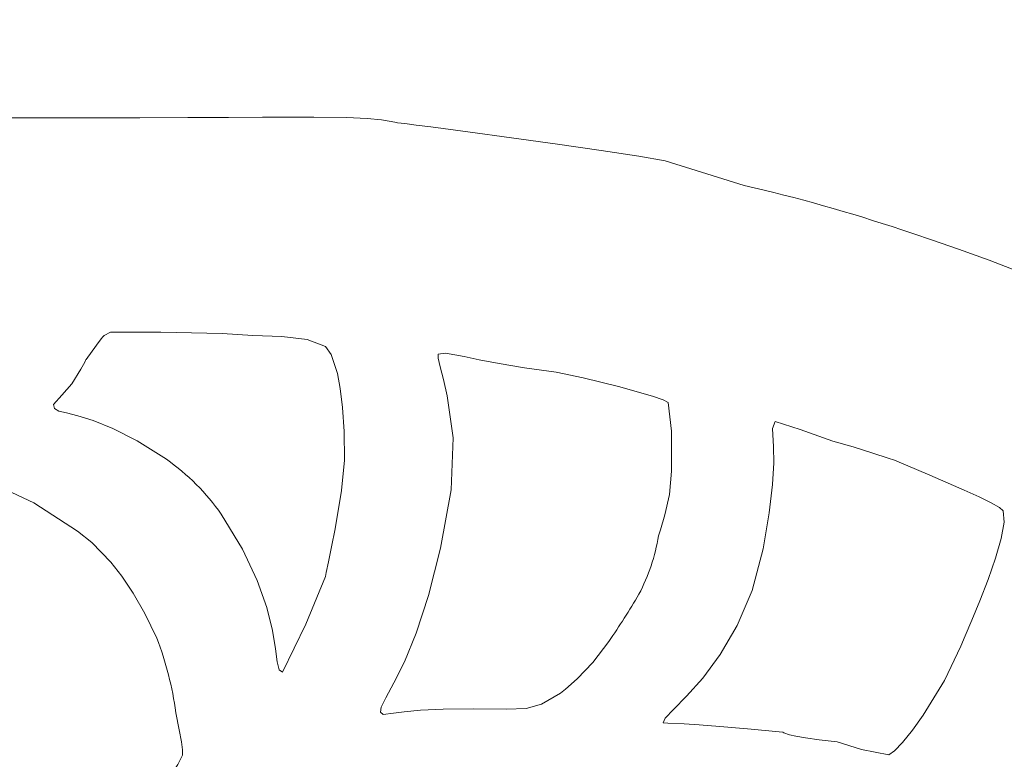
# Model space of a CAD drawing. Header units: millimetres. Extents: x -285 to 176, y -252 to 158.
# Tile 227 of 256: x 38.85 to 46.12, y 52.32 to 57.78. Entities that reach past the tile are written whole.
import ezdxf

# ---------------------------------------------------------------- set-up
doc = ezdxf.new("R2010")
doc.units = ezdxf.units.MM
doc.header["$MEASUREMENT"] = 0
doc.layers.add('Layer 1', color=7, linetype='Continuous')

msp = doc.modelspace()

# ---------------------------------------------------------------- linework, layer by layer
at = {"layer": 'Layer 1', "color": 1, "lineweight": 9}
msp.add_open_spline([(25.7509, 82.7633), (25.7509, 82.7633), (27.8852, 84.8976), (27.8852, 84.8976), (27.8852, 84.8976), (27.8852, 84.8976), (34.9583, 77.8244), (34.9583, 77.8244), (34.9583, 77.8244), (34.9583, 77.8244), (32.824, 75.6936), (32.824, 75.6936), (32.824, 75.6936), (32.824, 75.6936), (42.1833, 66.3344), (42.1833, 66.3344), (42.1833, 66.3344), (42.1833, 66.3344), (44.2505, 68.4017), (44.2505, 68.4017), (44.2505, 68.4017), (44.2505, 68.4017), (51.3202, 61.3285), (51.3202, 61.3285), (51.3202, 61.3285), (51.3202, 61.3285), (49.2529, 59.2613), (49.2529, 59.2613), (49.2529, 59.2613), (49.2529, 59.2613), (57.4973, 51.0203), (57.4973, 51.0203), (57.4973, 51.0203), (57.4973, 51.0203), (49.2918, 42.8147), (49.2918, 42.8147), (49.2918, 42.8147), (49.2918, 42.8147), (51.3202, 40.7828), (51.3202, 40.7828), (51.3202, 40.7828), (51.3202, 40.7828), (44.2505, 33.7096), (44.2505, 33.7096), (44.2505, 33.7096), (44.2505, 33.7096), (42.2185, 35.7416), (42.2185, 35.7416), (42.2185, 35.7416), (42.2185, 35.7416), (32.8593, 26.3824), (32.8593, 26.3824), (32.8593, 26.3824), (32.8593, 26.3824), (34.9583, 24.2869), (34.9583, 24.2869), (34.9583, 24.2869), (34.9583, 24.2869), (27.8852, 17.2137), (27.8852, 17.2137), (27.8852, 17.2137), (27.8852, 17.2137), (25.7897, 19.3127), (25.7897, 19.3127), (25.7897, 19.3127), (25.7897, 19.3127), (24.308, 17.831), (24.308, 17.831), (24.308, 17.831), (24.308, 17.831), (22.5017, 16.5505), (22.5017, 16.5505), (22.5017, 16.5505), (22.5017, 16.5505), (-21.5072, 16.5505), (-21.5072, 16.5505), (-21.5072, 16.5505), (-21.5072, 16.5505), (-21.8036, 16.5505), (-21.8036, 16.5505), (-21.8036, 16.5505), (-21.8036, 16.5505), (-51.2041, 16.5505), (-51.2041, 16.5505), (-51.2041, 16.5505), (-51.2041, 16.5505), (-51.2041, 27.7088), (-51.2041, 27.7088), (-51.2041, 27.7088), (-51.2041, 27.7088), (-54.0933, 27.7088), (-54.0933, 27.7088), (-54.0933, 27.7088), (-54.0933, 27.7088), (-54.0933, 43.0088), (-54.0933, 43.0088), (-54.0933, 43.0088), (-54.0933, 43.0088), (-51.2041, 43.0088), (-51.2041, 43.0088), (-51.2041, 43.0088), (-51.2041, 43.0088), (-51.2041, 59.0919), (-51.2041, 59.0919), (-51.2041, 59.0919), (-51.2041, 59.0919), (-54.0933, 59.0919), (-54.0933, 59.0919), (-54.0933, 59.0919), (-54.0933, 59.0919), (-54.0933, 74.3919), (-54.0933, 74.3919), (-54.0933, 74.3919), (-54.0933, 74.3919), (-51.2039, 74.3919), (-51.2039, 74.3919), (-51.2039, 74.3919), (-51.2039, 74.3919), (-51.2039, 85.5502), (-51.2039, 85.5502), (-51.2039, 85.5502), (-51.2039, 85.5502), (-21.5355, 85.5502), (-21.5355, 85.5502), (-21.5355, 85.5502), (-21.5355, 85.5502), (22.5017, 85.5502), (22.5017, 85.5502), (22.5017, 85.5502), (22.5017, 85.5502), (24.2127, 84.305), (24.2127, 84.305), (24.2127, 84.305), (24.2127, 84.305), (25.7509, 82.7633), (25.7509, 82.7633)], degree=3, knots=[0, 0, 0, 0, 0.028571, 0.028571, 0.028571, 0.028571, 0.057143, 0.057143, 0.057143, 0.057143, 0.085714, 0.085714, 0.085714, 0.085714, 0.114286, 0.114286, 0.114286, 0.114286, 0.142857, 0.142857, 0.142857, 0.142857, 0.171429, 0.171429, 0.171429, 0.171429, 0.2, 0.2, 0.2, 0.2, 0.228571, 0.228571, 0.228571, 0.228571, 0.257143, 0.257143, 0.257143, 0.257143, 0.285714, 0.285714, 0.285714, 0.285714, 0.314286, 0.314286, 0.314286, 0.314286, 0.342857, 0.342857, 0.342857, 0.342857, 0.371429, 0.371429, 0.371429, 0.371429, 0.4, 0.4, 0.4, 0.4, 0.428571, 0.428571, 0.428571, 0.428571, 0.457143, 0.457143, 0.457143, 0.457143, 0.485714, 0.485714, 0.485714, 0.485714, 0.514286, 0.514286, 0.514286, 0.514286, 0.542857, 0.542857, 0.542857, 0.542857, 0.571429, 0.571429, 0.571429, 0.571429, 0.6, 0.6, 0.6, 0.6, 0.628571, 0.628571, 0.628571, 0.628571, 0.657143, 0.657143, 0.657143, 0.657143, 0.685714, 0.685714, 0.685714, 0.685714, 0.714286, 0.714286, 0.714286, 0.714286, 0.742857, 0.742857, 0.742857, 0.742857, 0.771429, 0.771429, 0.771429, 0.771429, 0.8, 0.8, 0.8, 0.8, 0.828571, 0.828571, 0.828571, 0.828571, 0.857143, 0.857143, 0.857143, 0.857143, 0.885714, 0.885714, 0.885714, 0.885714, 0.914286, 0.914286, 0.914286, 0.914286, 0.942857, 0.942857, 0.942857, 0.942857, 1, 1, 1, 1], dxfattribs=at)
at = {"layer": 'Layer 1', "color": 3, "lineweight": 9}
for points, knots in [([(39.7349, 44.5292), (39.7349, 44.5292), (3.159, 44.5292), (3.159, 44.5292), (3.159, 44.5292), (3.159, 44.5292), (3.159, 57.0881), (3.159, 57.0881), (3.159, 57.0881), (3.159, 57.0881), (32.8946, 57.0528), (32.8946, 57.0528), (32.8946, 57.0528), (32.8946, 57.0528), (38.2886, 57.0528), (38.2886, 57.0528), (38.2886, 57.0528), (38.2886, 57.0528), (38.8396, 57.0531), (38.8396, 57.0531), (38.8396, 57.0531), (38.8396, 57.0531), (39.3201, 57.0538), (39.3201, 57.0538), (39.3201, 57.0538), (39.3201, 57.0538), (39.7354, 57.0547), (39.7354, 57.0547), (39.7354, 57.0547), (39.7354, 57.0547), (40.0909, 57.0558), (40.0909, 57.0558), (40.0909, 57.0558), (40.0909, 57.0558), (40.3917, 57.0568), (40.3917, 57.0568), (40.3917, 57.0568), (40.3917, 57.0568), (40.6433, 57.0577), (40.6433, 57.0577), (40.6433, 57.0577), (40.6433, 57.0577), (40.851, 57.0582), (40.851, 57.0582), (40.851, 57.0582), (40.851, 57.0582), (41.02, 57.0581), (41.02, 57.0581), (41.02, 57.0581), (41.02, 57.0581), (41.2634, 57.0559), (41.2634, 57.0559), (41.2634, 57.0559), (41.2634, 57.0559), (41.416, 57.0499), (41.416, 57.0499), (41.416, 57.0499), (41.416, 57.0499), (41.5203, 57.0387), (41.5203, 57.0387), (41.5203, 57.0387), (41.5203, 57.0387), (41.6188, 57.0211), (41.6188, 57.0211), (41.6188, 57.0211), (41.6188, 57.0211), (41.6399, 57.0182), (41.6399, 57.0182), (41.6399, 57.0182), (41.6399, 57.0182), (41.6939, 57.0111), (41.6939, 57.0111), (41.6939, 57.0111), (41.6939, 57.0111), (41.7767, 57.0004), (41.7767, 57.0004), (41.7767, 57.0004), (41.7767, 57.0004), (41.8842, 56.9864), (41.8842, 56.9864), (41.8842, 56.9864), (41.8842, 56.9864), (42.157, 56.9505), (42.157, 56.9505), (42.157, 56.9505), (42.157, 56.9505), (42.4796, 56.9073), (42.4796, 56.9073), (42.4796, 56.9073), (42.4796, 56.9073), (42.8194, 56.8605), (42.8194, 56.8605), (42.8194, 56.8605), (42.8194, 56.8605), (43.1438, 56.8138), (43.1438, 56.8138), (43.1438, 56.8138), (43.1438, 56.8138), (43.4201, 56.7708), (43.4201, 56.7708), (43.4201, 56.7708), (43.4201, 56.7708), (43.6155, 56.7354), (43.6155, 56.7354), (43.6155, 56.7354), (43.6155, 56.7354), (43.9224, 56.6415), (43.9224, 56.6415), (43.9224, 56.6415), (43.9224, 56.6415), (44.1976, 56.5554), (44.1976, 56.5554), (44.1976, 56.5554), (44.5908, 56.465), (44.9793, 56.3555), (45.3618, 56.2274), (45.3618, 56.2274), (45.3618, 56.2274), (45.4438, 56.2), (45.4438, 56.2), (45.4438, 56.2), (45.4438, 56.2), (45.588, 56.1515), (45.588, 56.1515), (45.588, 56.1515), (45.588, 56.1515), (45.7805, 56.0851), (45.7805, 56.0851), (45.7805, 56.0851), (45.7805, 56.0851), (46.0074, 56.0038), (46.0074, 56.0038), (46.0074, 56.0038), (46.0074, 56.0038), (46.5088, 55.8092), (46.5088, 55.8092), (46.5088, 55.8092), (46.5088, 55.8092), (46.981, 55.5924), (46.981, 55.5924), (46.981, 55.5924), (46.981, 55.5924), (47.161, 55.5027), (47.161, 55.5027), (47.161, 55.5027), (47.161, 55.5027), (47.4132, 55.3778), (47.4132, 55.3778), (47.4132, 55.3778), (47.4132, 55.3778), (47.7311, 55.212), (47.7311, 55.212), (47.7311, 55.212), (47.7311, 55.212), (48.1077, 54.9997), (48.1077, 54.9997), (48.1077, 54.9997), (48.1077, 54.9997), (48.5365, 54.7352), (48.5365, 54.7352), (48.5365, 54.7352), (48.5365, 54.7352), (49.0106, 54.4127), (49.0106, 54.4127), (49.0106, 54.4127), (49.0106, 54.4127), (49.5233, 54.0265), (49.5233, 54.0265), (49.5233, 54.0265), (49.5233, 54.0265), (50.0678, 53.5709), (50.0678, 53.5709), (50.0678, 53.5709), (50.5164, 53.1621), (50.9372, 52.7236), (51.3273, 52.2586), (51.3273, 52.2586), (51.3273, 52.2586), (51.4129, 52.1495), (51.4129, 52.1495), (51.4129, 52.1495), (51.4129, 52.1495), (51.5487, 51.9663), (51.5487, 51.9663), (51.5487, 51.9663), (51.5487, 51.9663), (51.7155, 51.7349), (51.7155, 51.7349), (51.7155, 51.7349), (51.7155, 51.7349), (51.8944, 51.4812), (51.8944, 51.4812), (51.8944, 51.4812), (51.8944, 51.4812), (52.0663, 51.2309), (52.0663, 51.2309), (52.0663, 51.2309), (52.0663, 51.2309), (52.2123, 51.01), (52.2123, 51.01), (52.2123, 51.01), (52.2123, 51.01), (52.2696, 50.9185), (52.2696, 50.9185), (52.2696, 50.9185), (52.2696, 50.9185), (52.3133, 50.8441), (52.3133, 50.8441), (52.3133, 50.8441), (52.3133, 50.8441), (52.341, 50.79), (52.341, 50.79), (52.341, 50.79), (52.341, 50.79), (52.3503, 50.7593), (52.3503, 50.7593), (52.3503, 50.7593), (52.3503, 50.7593), (52.1281, 50.4141), (52.1281, 50.4141), (52.1281, 50.4141), (52.1281, 50.4141), (51.8529, 50.0502), (51.8529, 50.0502), (51.8529, 50.0502), (51.8529, 50.0502), (51.6236, 49.6798), (51.6236, 49.6798), (51.6236, 49.6798), (51.6236, 49.6798), (51.5374, 49.5685), (51.5374, 49.5685), (51.5374, 49.5685), (51.5374, 49.5685), (51.4476, 49.4748), (51.4476, 49.4748), (51.4476, 49.4748), (51.4476, 49.4748), (51.377, 49.4095), (51.377, 49.4095), (51.377, 49.4095), (51.377, 49.4095), (51.3484, 49.3835), (51.3484, 49.3835), (51.3484, 49.3835), (50.9893, 48.961), (50.6151, 48.5515), (50.2266, 48.1558), (50.2266, 48.1558), (50.2266, 48.1558), (49.9295, 47.887), (49.9295, 47.887), (49.9295, 47.887), (49.9295, 47.887), (49.5453, 47.5737), (49.5453, 47.5737), (49.5453, 47.5737), (49.5453, 47.5737), (49.3526, 47.4235), (49.3526, 47.4235), (49.3526, 47.4235), (49.3526, 47.4235), (49.1764, 47.2896), (49.1764, 47.2896), (49.1764, 47.2896), (49.1764, 47.2896), (49.0295, 47.1815), (49.0295, 47.1815), (49.0295, 47.1815), (49.0295, 47.1815), (48.9248, 47.1081), (48.9248, 47.1081), (48.9248, 47.1081), (48.9248, 47.1081), (48.4642, 46.8088), (48.4642, 46.8088), (48.4642, 46.8088), (48.4642, 46.8088), (47.9988, 46.5207), (47.9988, 46.5207), (47.9988, 46.5207), (47.9988, 46.5207), (47.7973, 46.3989), (47.7973, 46.3989), (47.7973, 46.3989), (47.7973, 46.3989), (47.634, 46.3015), (47.634, 46.3015), (47.634, 46.3015), (47.634, 46.3015), (47.5222, 46.2356), (47.5222, 46.2356), (47.5222, 46.2356), (47.5222, 46.2356), (47.4749, 46.2085), (47.4749, 46.2085), (47.4749, 46.2085), (47.4749, 46.2085), (46.343, 45.7124), (46.343, 45.7124), (46.343, 45.7124), (46.343, 45.7124), (45.2559, 45.2877), (45.2559, 45.2877), (45.2559, 45.2877), (45.2559, 45.2877), (44.4343, 45.0563), (44.4343, 45.0563), (44.4343, 45.0563), (44.4343, 45.0563), (43.6226, 44.8728), (43.6226, 44.8728), (43.6226, 44.8728), (43.6226, 44.8728), (43.2736, 44.8029), (43.2736, 44.8029), (43.2736, 44.8029), (43.2736, 44.8029), (42.9908, 44.7495), (42.9908, 44.7495), (42.9908, 44.7495), (42.9908, 44.7495), (42.8809, 44.7295), (42.8809, 44.7295), (42.8809, 44.7295), (42.8809, 44.7295), (42.7955, 44.7142), (42.7955, 44.7142), (42.7955, 44.7142), (42.7955, 44.7142), (42.7373, 44.7039), (42.7373, 44.7039), (42.7373, 44.7039), (42.7373, 44.7039), (42.7089, 44.6986), (42.7089, 44.6986), (42.7089, 44.6986), (42.7089, 44.6986), (42.3606, 44.6306), (42.3606, 44.6306), (42.3606, 44.6306), (42.3606, 44.6306), (41.9724, 44.5828), (41.9724, 44.5828), (41.9724, 44.5828), (41.9724, 44.5828), (41.5608, 44.552), (41.5608, 44.552), (41.5608, 44.552), (41.5608, 44.552), (41.1426, 44.5345), (41.1426, 44.5345), (41.1426, 44.5345), (41.1426, 44.5345), (40.7342, 44.527), (40.7342, 44.527), (40.7342, 44.527), (40.7342, 44.527), (40.3524, 44.5259), (40.3524, 44.5259), (40.3524, 44.5259), (40.3524, 44.5259), (40.0138, 44.5278), (40.0138, 44.5278), (40.0138, 44.5278), (40.0138, 44.5278), (39.7349, 44.5292), (39.7349, 44.5292), (39.7349, 44.5292), (39.7349, 44.5292), (39.7349, 44.5292), (39.7349, 44.5292)], [0, 0, 0, 0, 0.010638, 0.010638, 0.010638, 0.010638, 0.021277, 0.021277, 0.021277, 0.021277, 0.031915, 0.031915, 0.031915, 0.031915, 0.042553, 0.042553, 0.042553, 0.042553, 0.053191, 0.053191, 0.053191, 0.053191, 0.06383, 0.06383, 0.06383, 0.06383, 0.074468, 0.074468, 0.074468, 0.074468, 0.085106, 0.085106, 0.085106, 0.085106, 0.095745, 0.095745, 0.095745, 0.095745, 0.106383, 0.106383, 0.106383, 0.106383, 0.117021, 0.117021, 0.117021, 0.117021, 0.12766, 0.12766, 0.12766, 0.12766, 0.138298, 0.138298, 0.138298, 0.138298, 0.148936, 0.148936, 0.148936, 0.148936, 0.159574, 0.159574, 0.159574, 0.159574, 0.170213, 0.170213, 0.170213, 0.170213, 0.180851, 0.180851, 0.180851, 0.180851, 0.191489, 0.191489, 0.191489, 0.191489, 0.202128, 0.202128, 0.202128, 0.202128, 0.212766, 0.212766, 0.212766, 0.212766, 0.223404, 0.223404, 0.223404, 0.223404, 0.234043, 0.234043, 0.234043, 0.234043, 0.244681, 0.244681, 0.244681, 0.244681, 0.255319, 0.255319, 0.255319, 0.255319, 0.265957, 0.265957, 0.265957, 0.265957, 0.276596, 0.276596, 0.276596, 0.276596, 0.287234, 0.287234, 0.287234, 0.287234, 0.297872, 0.297872, 0.297872, 0.297872, 0.308511, 0.308511, 0.308511, 0.308511, 0.319149, 0.319149, 0.319149, 0.319149, 0.329787, 0.329787, 0.329787, 0.329787, 0.340426, 0.340426, 0.340426, 0.340426, 0.351064, 0.351064, 0.351064, 0.351064, 0.361702, 0.361702, 0.361702, 0.361702, 0.37234, 0.37234, 0.37234, 0.37234, 0.382979, 0.382979, 0.382979, 0.382979, 0.393617, 0.393617, 0.393617, 0.393617, 0.404255, 0.404255, 0.404255, 0.404255, 0.414894, 0.414894, 0.414894, 0.414894, 0.425532, 0.425532, 0.425532, 0.425532, 0.43617, 0.43617, 0.43617, 0.43617, 0.446809, 0.446809, 0.446809, 0.446809, 0.457447, 0.457447, 0.457447, 0.457447, 0.468085, 0.468085, 0.468085, 0.468085, 0.478723, 0.478723, 0.478723, 0.478723, 0.489362, 0.489362, 0.489362, 0.489362, 0.5, 0.5, 0.5, 0.5, 0.510638, 0.510638, 0.510638, 0.510638, 0.521277, 0.521277, 0.521277, 0.521277, 0.531915, 0.531915, 0.531915, 0.531915, 0.542553, 0.542553, 0.542553, 0.542553, 0.553191, 0.553191, 0.553191, 0.553191, 0.56383, 0.56383, 0.56383, 0.56383, 0.574468, 0.574468, 0.574468, 0.574468, 0.585106, 0.585106, 0.585106, 0.585106, 0.595745, 0.595745, 0.595745, 0.595745, 0.606383, 0.606383, 0.606383, 0.606383, 0.617021, 0.617021, 0.617021, 0.617021, 0.62766, 0.62766, 0.62766, 0.62766, 0.638298, 0.638298, 0.638298, 0.638298, 0.648936, 0.648936, 0.648936, 0.648936, 0.659574, 0.659574, 0.659574, 0.659574, 0.670213, 0.670213, 0.670213, 0.670213, 0.680851, 0.680851, 0.680851, 0.680851, 0.691489, 0.691489, 0.691489, 0.691489, 0.702128, 0.702128, 0.702128, 0.702128, 0.712766, 0.712766, 0.712766, 0.712766, 0.723404, 0.723404, 0.723404, 0.723404, 0.734043, 0.734043, 0.734043, 0.734043, 0.744681, 0.744681, 0.744681, 0.744681, 0.755319, 0.755319, 0.755319, 0.755319, 0.765957, 0.765957, 0.765957, 0.765957, 0.776596, 0.776596, 0.776596, 0.776596, 0.787234, 0.787234, 0.787234, 0.787234, 0.797872, 0.797872, 0.797872, 0.797872, 0.808511, 0.808511, 0.808511, 0.808511, 0.819149, 0.819149, 0.819149, 0.819149, 0.829787, 0.829787, 0.829787, 0.829787, 0.840426, 0.840426, 0.840426, 0.840426, 0.851064, 0.851064, 0.851064, 0.851064, 0.861702, 0.861702, 0.861702, 0.861702, 0.87234, 0.87234, 0.87234, 0.87234, 0.882979, 0.882979, 0.882979, 0.882979, 0.893617, 0.893617, 0.893617, 0.893617, 0.904255, 0.904255, 0.904255, 0.904255, 0.914894, 0.914894, 0.914894, 0.914894, 0.925532, 0.925532, 0.925532, 0.925532, 0.93617, 0.93617, 0.93617, 0.93617, 0.946809, 0.946809, 0.946809, 0.946809, 0.957447, 0.957447, 0.957447, 0.957447, 0.968085, 0.968085, 0.968085, 0.968085, 0.978723, 0.978723, 0.978723, 0.978723, 1, 1, 1, 1]), ([(39.5198, 55.4724), (39.5198, 55.4724), (39.4739, 55.4477), (39.4739, 55.4477), (39.4739, 55.4477), (39.4739, 55.4477), (39.4624, 55.439), (39.4624, 55.439), (39.4624, 55.439), (39.4624, 55.439), (39.4506, 55.4231), (39.4506, 55.4231), (39.4506, 55.4231), (39.4506, 55.4231), (39.4169, 55.3753), (39.4169, 55.3753), (39.4169, 55.3753), (39.4169, 55.3753), (39.3398, 55.2713), (39.3398, 55.2713), (39.3398, 55.2713), (39.3398, 55.2713), (39.3387, 55.2695), (39.3387, 55.2695), (39.3387, 55.2695), (39.3387, 55.2695), (39.3306, 55.2515), (39.3306, 55.2515), (39.3306, 55.2515), (39.3306, 55.2515), (39.3007, 55.1984), (39.3007, 55.1984), (39.3007, 55.1984), (39.3007, 55.1984), (39.234, 55.0914), (39.234, 55.0914), (39.234, 55.0914), (39.234, 55.0914), (39.1618, 55.0063), (39.1618, 55.0063), (39.1618, 55.0063), (39.1618, 55.0063), (39.1, 54.9397), (39.1, 54.9397), (39.1, 54.9397), (39.1, 54.9397), (39.1072, 54.9084), (39.1072, 54.9084), (39.1072, 54.9084), (39.1072, 54.9084), (39.1378, 54.8903), (39.1378, 54.8903), (39.1378, 54.8903), (39.1378, 54.8903), (39.1942, 54.8759), (39.1942, 54.8759), (39.1942, 54.8759), (39.1942, 54.8759), (39.2782, 54.856), (39.2782, 54.856), (39.2782, 54.856), (39.2782, 54.856), (39.3919, 54.8212), (39.3919, 54.8212), (39.3919, 54.8212), (39.3919, 54.8212), (39.5375, 54.7621), (39.5375, 54.7621), (39.5375, 54.7621), (39.5375, 54.7621), (39.7171, 54.6695), (39.7171, 54.6695), (39.7171, 54.6695), (39.7171, 54.6695), (39.9325, 54.534), (39.9325, 54.534), (39.9325, 54.534), (40.0908, 54.424), (40.2282, 54.2866), (40.3382, 54.1283), (40.3382, 54.1283), (40.3382, 54.1283), (40.4948, 53.8711), (40.4948, 53.8711), (40.4948, 53.8711), (40.4948, 53.8711), (40.6033, 53.6408), (40.6033, 53.6408), (40.6033, 53.6408), (40.6033, 53.6408), (40.6734, 53.44), (40.6734, 53.44), (40.6734, 53.44), (40.6734, 53.44), (40.7149, 53.2711), (40.7149, 53.2711), (40.7149, 53.2711), (40.7149, 53.2711), (40.7375, 53.1365), (40.7375, 53.1365), (40.7375, 53.1365), (40.7375, 53.1365), (40.751, 53.0389), (40.751, 53.0389), (40.751, 53.0389), (40.751, 53.0389), (40.7652, 52.9806), (40.7652, 52.9806), (40.7652, 52.9806), (40.7652, 52.9806), (40.7898, 52.9641), (40.7898, 52.9641), (40.7898, 52.9641), (40.7898, 52.9641), (40.9631, 53.3169), (40.9631, 53.3169), (40.9631, 53.3169), (40.9631, 53.3169), (41.1073, 53.6697), (41.1073, 53.6697), (41.1073, 53.6697), (41.1073, 53.6697), (41.1134, 53.6997), (41.1134, 53.6997), (41.1134, 53.6997), (41.1134, 53.6997), (41.1294, 53.7764), (41.1294, 53.7764), (41.1294, 53.7764), (41.1294, 53.7764), (41.152, 53.8873), (41.152, 53.8873), (41.152, 53.8873), (41.152, 53.8873), (41.1779, 54.0203), (41.1779, 54.0203), (41.1779, 54.0203), (41.1779, 54.0203), (41.2264, 54.3033), (41.2264, 54.3033), (41.2264, 54.3033), (41.2264, 54.3033), (41.2484, 54.527), (41.2484, 54.527), (41.2484, 54.527), (41.2484, 54.527), (41.2444, 54.7399), (41.2444, 54.7399), (41.2444, 54.7399), (41.2444, 54.7399), (41.2333, 54.9152), (41.2333, 54.9152), (41.2333, 54.9152), (41.2333, 54.9152), (41.2168, 55.0562), (41.2168, 55.0562), (41.2168, 55.0562), (41.2168, 55.0562), (41.1964, 55.1664), (41.1964, 55.1664), (41.1964, 55.1664), (41.1964, 55.1664), (41.1502, 55.3079), (41.1502, 55.3079), (41.1502, 55.3079), (41.1502, 55.3079), (41.1073, 55.3666), (41.1073, 55.3666), (41.1073, 55.3666), (41.1073, 55.3666), (40.9719, 55.4192), (40.9719, 55.4192), (40.9719, 55.4192), (40.9719, 55.4192), (40.7858, 55.4407), (40.7858, 55.4407), (40.7858, 55.4407), (40.7858, 55.4407), (40.5701, 55.4489), (40.5701, 55.4489), (40.5701, 55.4489), (40.5701, 55.4489), (40.3453, 55.4618), (40.3453, 55.4618), (40.3453, 55.4618), (40.3453, 55.4618), (39.8916, 55.4724), (39.8916, 55.4724), (39.8916, 55.4724), (39.8916, 55.4724), (39.5198, 55.4724), (39.5198, 55.4724)], [0, 0, 0, 0, 0.020408, 0.020408, 0.020408, 0.020408, 0.040816, 0.040816, 0.040816, 0.040816, 0.061224, 0.061224, 0.061224, 0.061224, 0.081633, 0.081633, 0.081633, 0.081633, 0.102041, 0.102041, 0.102041, 0.102041, 0.122449, 0.122449, 0.122449, 0.122449, 0.142857, 0.142857, 0.142857, 0.142857, 0.163265, 0.163265, 0.163265, 0.163265, 0.183673, 0.183673, 0.183673, 0.183673, 0.204082, 0.204082, 0.204082, 0.204082, 0.22449, 0.22449, 0.22449, 0.22449, 0.244898, 0.244898, 0.244898, 0.244898, 0.265306, 0.265306, 0.265306, 0.265306, 0.285714, 0.285714, 0.285714, 0.285714, 0.306122, 0.306122, 0.306122, 0.306122, 0.326531, 0.326531, 0.326531, 0.326531, 0.346939, 0.346939, 0.346939, 0.346939, 0.367347, 0.367347, 0.367347, 0.367347, 0.387755, 0.387755, 0.387755, 0.387755, 0.408163, 0.408163, 0.408163, 0.408163, 0.428571, 0.428571, 0.428571, 0.428571, 0.44898, 0.44898, 0.44898, 0.44898, 0.469388, 0.469388, 0.469388, 0.469388, 0.489796, 0.489796, 0.489796, 0.489796, 0.510204, 0.510204, 0.510204, 0.510204, 0.530612, 0.530612, 0.530612, 0.530612, 0.55102, 0.55102, 0.55102, 0.55102, 0.571429, 0.571429, 0.571429, 0.571429, 0.591837, 0.591837, 0.591837, 0.591837, 0.612245, 0.612245, 0.612245, 0.612245, 0.632653, 0.632653, 0.632653, 0.632653, 0.653061, 0.653061, 0.653061, 0.653061, 0.673469, 0.673469, 0.673469, 0.673469, 0.693878, 0.693878, 0.693878, 0.693878, 0.714286, 0.714286, 0.714286, 0.714286, 0.734694, 0.734694, 0.734694, 0.734694, 0.755102, 0.755102, 0.755102, 0.755102, 0.77551, 0.77551, 0.77551, 0.77551, 0.795918, 0.795918, 0.795918, 0.795918, 0.816327, 0.816327, 0.816327, 0.816327, 0.836735, 0.836735, 0.836735, 0.836735, 0.857143, 0.857143, 0.857143, 0.857143, 0.877551, 0.877551, 0.877551, 0.877551, 0.897959, 0.897959, 0.897959, 0.897959, 0.918367, 0.918367, 0.918367, 0.918367, 0.938776, 0.938776, 0.938776, 0.938776, 0.959184, 0.959184, 0.959184, 0.959184, 1, 1, 1, 1]), ([(41.9398, 55.3101), (41.9398, 55.3101), (41.9381, 55.2795), (41.9381, 55.2795), (41.9381, 55.2795), (41.9381, 55.2795), (41.9527, 55.2161), (41.9527, 55.2161), (41.9527, 55.2161), (41.9527, 55.2161), (41.9774, 55.1227), (41.9774, 55.1227), (41.9774, 55.1227), (41.9774, 55.1227), (42.006, 55.0023), (42.006, 55.0023), (42.006, 55.0023), (42.006, 55.0023), (42.05, 54.692), (42.05, 54.692), (42.05, 54.692), (42.05, 54.692), (42.0351, 54.3082), (42.0351, 54.3082), (42.0351, 54.3082), (42.0351, 54.3082), (41.9566, 53.8779), (41.9566, 53.8779), (41.9566, 53.8779), (41.9566, 53.8779), (41.8682, 53.5286), (41.8682, 53.5286), (41.8682, 53.5286), (41.8682, 53.5286), (41.7769, 53.2519), (41.7769, 53.2519), (41.7769, 53.2519), (41.7769, 53.2519), (41.6894, 53.0396), (41.6894, 53.0396), (41.6894, 53.0396), (41.6894, 53.0396), (41.6125, 52.8834), (41.6125, 52.8834), (41.6125, 52.8834), (41.6125, 52.8834), (41.5529, 52.7749), (41.5529, 52.7749), (41.5529, 52.7749), (41.5529, 52.7749), (41.5175, 52.7058), (41.5175, 52.7058), (41.5175, 52.7058), (41.5175, 52.7058), (41.5129, 52.6678), (41.5129, 52.6678), (41.5129, 52.6678), (41.5129, 52.6678), (41.5331, 52.6508), (41.5331, 52.6508), (41.5331, 52.6508), (41.5331, 52.6508), (41.6082, 52.6617), (41.6082, 52.6617), (41.6082, 52.6617), (41.6082, 52.6617), (41.6881, 52.6717), (41.6881, 52.6717), (41.6881, 52.6717), (41.6881, 52.6717), (41.8076, 52.6817), (41.8076, 52.6817), (41.8076, 52.6817), (41.8076, 52.6817), (41.9757, 52.6894), (41.9757, 52.6894), (41.9757, 52.6894), (41.9757, 52.6894), (42.2008, 52.6925), (42.2008, 52.6925), (42.2008, 52.6925), (42.2008, 52.6925), (42.4436, 52.6899), (42.4436, 52.6899), (42.4436, 52.6899), (42.4436, 52.6899), (42.5894, 52.6952), (42.5894, 52.6952), (42.5894, 52.6952), (42.5894, 52.6952), (42.7015, 52.7283), (42.7015, 52.7283), (42.7015, 52.7283), (42.7015, 52.7283), (42.8429, 52.8089), (42.8429, 52.8089), (42.8429, 52.8089), (42.8429, 52.8089), (42.8788, 52.8377), (42.8788, 52.8377), (42.8788, 52.8377), (42.8788, 52.8377), (42.9655, 52.9148), (42.9655, 52.9148), (42.9655, 52.9148), (42.9655, 52.9148), (43.0801, 53.0342), (43.0801, 53.0342), (43.0801, 53.0342), (43.0801, 53.0342), (43.1992, 53.1899), (43.1992, 53.1899), (43.1992, 53.1899), (43.2775, 53.3037), (43.3516, 53.4202), (43.4215, 53.5392), (43.4215, 53.5392), (43.4919, 53.6743), (43.5407, 53.8195), (43.5662, 53.9696), (43.5662, 53.9696), (43.5662, 53.9696), (43.5811, 54.0133), (43.5811, 54.0133), (43.5811, 54.0133), (43.5811, 54.0133), (43.6138, 54.1231), (43.6138, 54.1231), (43.6138, 54.1231), (43.6138, 54.1231), (43.6465, 54.2752), (43.6465, 54.2752), (43.6465, 54.2752), (43.6465, 54.2752), (43.6613, 54.4458), (43.6613, 54.4458), (43.6613, 54.4458), (43.6613, 54.4458), (43.6622, 54.7422), (43.6622, 54.7422), (43.6622, 54.7422), (43.6622, 54.7422), (43.6367, 54.9538), (43.6367, 54.9538), (43.6367, 54.9538), (43.6367, 54.9538), (43.6004, 54.9725), (43.6004, 54.9725), (43.6004, 54.9725), (43.6004, 54.9725), (43.5206, 55), (43.5206, 55), (43.5206, 55), (43.5206, 55), (43.4096, 55.0332), (43.4096, 55.0332), (43.4096, 55.0332), (43.4096, 55.0332), (43.2795, 55.069), (43.2795, 55.069), (43.2795, 55.069), (43.2795, 55.069), (43.0106, 55.1359), (43.0106, 55.1359), (43.0106, 55.1359), (43.0106, 55.1359), (42.8112, 55.1761), (42.8112, 55.1761), (42.8112, 55.1761), (42.8112, 55.1761), (42.5777, 55.2098), (42.5777, 55.2098), (42.5777, 55.2098), (42.5777, 55.2098), (42.3898, 55.2412), (42.3898, 55.2412), (42.3898, 55.2412), (42.3898, 55.2412), (42.2425, 55.2691), (42.2425, 55.2691), (42.2425, 55.2691), (42.2425, 55.2691), (42.1308, 55.2921), (42.1308, 55.2921), (42.1308, 55.2921), (42.1308, 55.2921), (41.9941, 55.3185), (41.9941, 55.3185), (41.9941, 55.3185), (41.9941, 55.3185), (41.9398, 55.3101), (41.9398, 55.3101)], [0, 0, 0, 0, 0.020408, 0.020408, 0.020408, 0.020408, 0.040816, 0.040816, 0.040816, 0.040816, 0.061224, 0.061224, 0.061224, 0.061224, 0.081633, 0.081633, 0.081633, 0.081633, 0.102041, 0.102041, 0.102041, 0.102041, 0.122449, 0.122449, 0.122449, 0.122449, 0.142857, 0.142857, 0.142857, 0.142857, 0.163265, 0.163265, 0.163265, 0.163265, 0.183673, 0.183673, 0.183673, 0.183673, 0.204082, 0.204082, 0.204082, 0.204082, 0.22449, 0.22449, 0.22449, 0.22449, 0.244898, 0.244898, 0.244898, 0.244898, 0.265306, 0.265306, 0.265306, 0.265306, 0.285714, 0.285714, 0.285714, 0.285714, 0.306122, 0.306122, 0.306122, 0.306122, 0.326531, 0.326531, 0.326531, 0.326531, 0.346939, 0.346939, 0.346939, 0.346939, 0.367347, 0.367347, 0.367347, 0.367347, 0.387755, 0.387755, 0.387755, 0.387755, 0.408163, 0.408163, 0.408163, 0.408163, 0.428571, 0.428571, 0.428571, 0.428571, 0.44898, 0.44898, 0.44898, 0.44898, 0.469388, 0.469388, 0.469388, 0.469388, 0.489796, 0.489796, 0.489796, 0.489796, 0.510204, 0.510204, 0.510204, 0.510204, 0.530612, 0.530612, 0.530612, 0.530612, 0.55102, 0.55102, 0.55102, 0.55102, 0.571429, 0.571429, 0.571429, 0.571429, 0.591837, 0.591837, 0.591837, 0.591837, 0.612245, 0.612245, 0.612245, 0.612245, 0.632653, 0.632653, 0.632653, 0.632653, 0.653061, 0.653061, 0.653061, 0.653061, 0.673469, 0.673469, 0.673469, 0.673469, 0.693878, 0.693878, 0.693878, 0.693878, 0.714286, 0.714286, 0.714286, 0.714286, 0.734694, 0.734694, 0.734694, 0.734694, 0.755102, 0.755102, 0.755102, 0.755102, 0.77551, 0.77551, 0.77551, 0.77551, 0.795918, 0.795918, 0.795918, 0.795918, 0.816327, 0.816327, 0.816327, 0.816327, 0.836735, 0.836735, 0.836735, 0.836735, 0.857143, 0.857143, 0.857143, 0.857143, 0.877551, 0.877551, 0.877551, 0.877551, 0.897959, 0.897959, 0.897959, 0.897959, 0.918367, 0.918367, 0.918367, 0.918367, 0.938776, 0.938776, 0.938776, 0.938776, 0.959184, 0.959184, 0.959184, 0.959184, 1, 1, 1, 1]), ([(43.6014, 52.5902), (43.6014, 52.5902), (43.6346, 52.5861), (43.6346, 52.5861), (43.6346, 52.5861), (43.6346, 52.5861), (43.7553, 52.5814), (43.7553, 52.5814), (43.7553, 52.5814), (43.7553, 52.5814), (43.866, 52.5748), (43.866, 52.5748), (43.866, 52.5748), (43.866, 52.5748), (44.0196, 52.5634), (44.0196, 52.5634), (44.0196, 52.5634), (44.0196, 52.5634), (44.2231, 52.5455), (44.2231, 52.5455), (44.2231, 52.5455), (44.2231, 52.5455), (44.4833, 52.5196), (44.4833, 52.5196), (44.4833, 52.5196), (44.4833, 52.5196), (44.4906, 52.5146), (44.4906, 52.5146), (44.4906, 52.5146), (44.4906, 52.5146), (44.5336, 52.5002), (44.5336, 52.5002), (44.5336, 52.5002), (44.5336, 52.5002), (44.5809, 52.49), (44.5809, 52.49), (44.5809, 52.49), (44.5809, 52.49), (44.652, 52.4779), (44.652, 52.4779), (44.652, 52.4779), (44.652, 52.4779), (44.7519, 52.4642), (44.7519, 52.4642), (44.7519, 52.4642), (44.7519, 52.4642), (44.8855, 52.449), (44.8855, 52.449), (44.8855, 52.449), (44.8855, 52.449), (45.0655, 52.3935), (45.0655, 52.3935), (45.0655, 52.3935), (45.0655, 52.3935), (45.2665, 52.3538), (45.2665, 52.3538), (45.2665, 52.3538), (45.2665, 52.3538), (45.3088, 52.3817), (45.3088, 52.3817), (45.3088, 52.3817), (45.3088, 52.3817), (45.3686, 52.4447), (45.3686, 52.4447), (45.3686, 52.4447), (45.3686, 52.4447), (45.4406, 52.5356), (45.4406, 52.5356), (45.4406, 52.5356), (45.4406, 52.5356), (45.5196, 52.6471), (45.5196, 52.6471), (45.5196, 52.6471), (45.5196, 52.6471), (45.6773, 52.903), (45.6773, 52.903), (45.6773, 52.903), (45.6773, 52.903), (45.7992, 53.1546), (45.7992, 53.1546), (45.7992, 53.1546), (45.7992, 53.1546), (45.8305, 53.2305), (45.8305, 53.2305), (45.8305, 53.2305), (45.8305, 53.2305), (45.8795, 53.3463), (45.8795, 53.3463), (45.8795, 53.3463), (45.8795, 53.3463), (45.9384, 53.4891), (45.9384, 53.4891), (45.9384, 53.4891), (45.9384, 53.4891), (45.9994, 53.6459), (45.9994, 53.6459), (45.9994, 53.6459), (45.9994, 53.6459), (46.0549, 53.8036), (46.0549, 53.8036), (46.0549, 53.8036), (46.0549, 53.8036), (46.0969, 53.9494), (46.0969, 53.9494), (46.0969, 53.9494), (46.0969, 53.9494), (46.1178, 54.0702), (46.1178, 54.0702), (46.1178, 54.0702), (46.1178, 54.0702), (46.1097, 54.153), (46.1097, 54.153), (46.1097, 54.153), (46.1097, 54.153), (46.0826, 54.1776), (46.0826, 54.1776), (46.0826, 54.1776), (46.0826, 54.1776), (46.0213, 54.2129), (46.0213, 54.2129), (46.0213, 54.2129), (46.0213, 54.2129), (45.9326, 54.2568), (45.9326, 54.2568), (45.9326, 54.2568), (45.9326, 54.2568), (45.8231, 54.3069), (45.8231, 54.3069), (45.8231, 54.3069), (45.8231, 54.3069), (45.568, 54.4174), (45.568, 54.4174), (45.568, 54.4174), (45.568, 54.4174), (45.3089, 54.5269), (45.3089, 54.5269), (45.3089, 54.5269), (45.3089, 54.5269), (45.2611, 54.5425), (45.2611, 54.5425), (45.2611, 54.5425), (45.2611, 54.5425), (45.1488, 54.5803), (45.1488, 54.5803), (45.1488, 54.5803), (45.1488, 54.5803), (45.0028, 54.6267), (45.0028, 54.6267), (45.0028, 54.6267), (45.0028, 54.6267), (44.8538, 54.668), (44.8538, 54.668), (44.8538, 54.668), (44.8538, 54.668), (44.6126, 54.7549), (44.6126, 54.7549), (44.6126, 54.7549), (44.6126, 54.7549), (44.4269, 54.8127), (44.4269, 54.8127), (44.4269, 54.8127), (44.4269, 54.8127), (44.4077, 54.7609), (44.4077, 54.7609), (44.4077, 54.7609), (44.4077, 54.7609), (44.4159, 54.6253), (44.4159, 54.6253), (44.4159, 54.6253), (44.4159, 54.6253), (44.4166, 54.5083), (44.4166, 54.5083), (44.4166, 54.5083), (44.4166, 54.5083), (44.4076, 54.3489), (44.4076, 54.3489), (44.4076, 54.3489), (44.4076, 54.3489), (44.3835, 54.1399), (44.3835, 54.1399), (44.3835, 54.1399), (44.3835, 54.1399), (44.3387, 53.8743), (44.3387, 53.8743), (44.3387, 53.8743), (44.3387, 53.8743), (44.2569, 53.5671), (44.2569, 53.5671), (44.2569, 53.5671), (44.2569, 53.5671), (44.1467, 53.3076), (44.1467, 53.3076), (44.1467, 53.3076), (44.1467, 53.3076), (44.0208, 53.0928), (44.0208, 53.0928), (44.0208, 53.0928), (44.0208, 53.0928), (43.892, 52.9201), (43.892, 52.9201), (43.892, 52.9201), (43.892, 52.9201), (43.773, 52.7863), (43.773, 52.7863), (43.773, 52.7863), (43.773, 52.7863), (43.6765, 52.6887), (43.6765, 52.6887), (43.6765, 52.6887), (43.6765, 52.6887), (43.615, 52.6243), (43.615, 52.6243), (43.615, 52.6243), (43.615, 52.6243), (43.6014, 52.5902), (43.6014, 52.5902)], [0, 0, 0, 0, 0.018182, 0.018182, 0.018182, 0.018182, 0.036364, 0.036364, 0.036364, 0.036364, 0.054545, 0.054545, 0.054545, 0.054545, 0.072727, 0.072727, 0.072727, 0.072727, 0.090909, 0.090909, 0.090909, 0.090909, 0.109091, 0.109091, 0.109091, 0.109091, 0.127273, 0.127273, 0.127273, 0.127273, 0.145455, 0.145455, 0.145455, 0.145455, 0.163636, 0.163636, 0.163636, 0.163636, 0.181818, 0.181818, 0.181818, 0.181818, 0.2, 0.2, 0.2, 0.2, 0.218182, 0.218182, 0.218182, 0.218182, 0.236364, 0.236364, 0.236364, 0.236364, 0.254545, 0.254545, 0.254545, 0.254545, 0.272727, 0.272727, 0.272727, 0.272727, 0.290909, 0.290909, 0.290909, 0.290909, 0.309091, 0.309091, 0.309091, 0.309091, 0.327273, 0.327273, 0.327273, 0.327273, 0.345455, 0.345455, 0.345455, 0.345455, 0.363636, 0.363636, 0.363636, 0.363636, 0.381818, 0.381818, 0.381818, 0.381818, 0.4, 0.4, 0.4, 0.4, 0.418182, 0.418182, 0.418182, 0.418182, 0.436364, 0.436364, 0.436364, 0.436364, 0.454545, 0.454545, 0.454545, 0.454545, 0.472727, 0.472727, 0.472727, 0.472727, 0.490909, 0.490909, 0.490909, 0.490909, 0.509091, 0.509091, 0.509091, 0.509091, 0.527273, 0.527273, 0.527273, 0.527273, 0.545455, 0.545455, 0.545455, 0.545455, 0.563636, 0.563636, 0.563636, 0.563636, 0.581818, 0.581818, 0.581818, 0.581818, 0.6, 0.6, 0.6, 0.6, 0.618182, 0.618182, 0.618182, 0.618182, 0.636364, 0.636364, 0.636364, 0.636364, 0.654545, 0.654545, 0.654545, 0.654545, 0.672727, 0.672727, 0.672727, 0.672727, 0.690909, 0.690909, 0.690909, 0.690909, 0.709091, 0.709091, 0.709091, 0.709091, 0.727273, 0.727273, 0.727273, 0.727273, 0.745455, 0.745455, 0.745455, 0.745455, 0.763636, 0.763636, 0.763636, 0.763636, 0.781818, 0.781818, 0.781818, 0.781818, 0.8, 0.8, 0.8, 0.8, 0.818182, 0.818182, 0.818182, 0.818182, 0.836364, 0.836364, 0.836364, 0.836364, 0.854545, 0.854545, 0.854545, 0.854545, 0.872727, 0.872727, 0.872727, 0.872727, 0.890909, 0.890909, 0.890909, 0.890909, 0.909091, 0.909091, 0.909091, 0.909091, 0.927273, 0.927273, 0.927273, 0.927273, 0.945455, 0.945455, 0.945455, 0.945455, 0.963636, 0.963636, 0.963636, 0.963636, 1, 1, 1, 1]), ([(35.6886, 53.0699), (35.6886, 53.0699), (36.0383, 52.9694), (36.0383, 52.9694), (36.0383, 52.9694), (36.0383, 52.9694), (36.38, 52.8794), (36.38, 52.8794), (36.38, 52.8794), (36.38, 52.8794), (36.4252, 52.8648), (36.4252, 52.8648), (36.4252, 52.8648), (36.4252, 52.8648), (36.5402, 52.8269), (36.5402, 52.8269), (36.5402, 52.8269), (36.5402, 52.8269), (36.7061, 52.7709), (36.7061, 52.7709), (36.7061, 52.7709), (36.7061, 52.7709), (36.904, 52.7022), (36.904, 52.7022), (36.904, 52.7022), (36.904, 52.7022), (37.3207, 52.5471), (37.3207, 52.5471), (37.3207, 52.5471), (37.3207, 52.5471), (37.6395, 52.4032), (37.6395, 52.4032), (37.6395, 52.4032), (37.6395, 52.4032), (37.8953, 52.2842), (37.8953, 52.2842), (37.8953, 52.2842), (37.8953, 52.2842), (38.2357, 52.1175), (38.2357, 52.1175), (38.2357, 52.1175), (38.2357, 52.1175), (38.3455, 52.0493), (38.3455, 52.0493), (38.3455, 52.0493), (38.3455, 52.0493), (38.3888, 52.0086), (38.3888, 52.0086), (38.3888, 52.0086), (38.3888, 52.0086), (38.397, 51.987), (38.397, 51.987), (38.397, 51.987), (38.397, 51.987), (38.4015, 51.9763), (38.4015, 51.9763), (38.4015, 51.9763), (38.4015, 51.9763), (38.4381, 51.9795), (38.4381, 51.9795), (38.4381, 51.9795), (38.4381, 51.9795), (38.5461, 51.9269), (38.5461, 51.9269), (38.5461, 51.9269), (38.5461, 51.9269), (38.6282, 51.8542), (38.6282, 51.8542), (38.6282, 51.8542), (38.6282, 51.8542), (38.6414, 51.8317), (38.6414, 51.8317), (38.6414, 51.8317), (38.6414, 51.8317), (38.6529, 51.837), (38.6529, 51.837), (38.6529, 51.837), (38.6529, 51.837), (38.7119, 51.8105), (38.7119, 51.8105), (38.7119, 51.8105), (38.7119, 51.8105), (38.7349, 51.8079), (38.7349, 51.8079), (38.7349, 51.8079), (38.7349, 51.8079), (38.7578, 51.8105), (38.7578, 51.8105), (38.7578, 51.8105), (38.7578, 51.8105), (38.7592, 51.7846), (38.7592, 51.7846), (38.7592, 51.7846), (38.7592, 51.7846), (38.7578, 51.7611), (38.7578, 51.7611), (38.7578, 51.7611), (38.7578, 51.7611), (38.857, 51.706), (38.857, 51.706), (38.857, 51.706), (38.857, 51.706), (39.0224, 51.5953), (39.0224, 51.5953), (39.0224, 51.5953), (39.0224, 51.5953), (39.1113, 51.5173), (39.1113, 51.5173), (39.1113, 51.5173), (39.1113, 51.5173), (39.1754, 51.4609), (39.1754, 51.4609), (39.1754, 51.4609), (39.1754, 51.4609), (39.2283, 51.4302), (39.2283, 51.4302), (39.2283, 51.4302), (39.2283, 51.4302), (39.2834, 51.4295), (39.2834, 51.4295), (39.2834, 51.4295), (39.2834, 51.4295), (39.3278, 51.4582), (39.3278, 51.4582), (39.3278, 51.4582), (39.3278, 51.4582), (39.3998, 51.5243), (39.3998, 51.5243), (39.3998, 51.5243), (39.3998, 51.5243), (39.4907, 51.618), (39.4907, 51.618), (39.4907, 51.618), (39.4907, 51.618), (39.5922, 51.7294), (39.5922, 51.7294), (39.5922, 51.7294), (39.5922, 51.7294), (39.7925, 51.9664), (39.7925, 51.9664), (39.7925, 51.9664), (39.7925, 51.9664), (39.9327, 52.1563), (39.9327, 52.1563), (39.9327, 52.1563), (39.9327, 52.1563), (40.0176, 52.2818), (40.0176, 52.2818), (40.0176, 52.2818), (40.0176, 52.2818), (40.0512, 52.3508), (40.0512, 52.3508), (40.0512, 52.3508), (40.0512, 52.3508), (40.0518, 52.391), (40.0518, 52.391), (40.0518, 52.391), (40.0518, 52.391), (40.0432, 52.4495), (40.0432, 52.4495), (40.0432, 52.4495), (40.0432, 52.4495), (40.0266, 52.5369), (40.0266, 52.5369), (40.0266, 52.5369), (40.0266, 52.5369), (40.0031, 52.6642), (40.0031, 52.6642), (40.0031, 52.6642), (39.9769, 52.8524), (39.9296, 53.037), (39.862, 53.2146), (39.862, 53.2146), (39.862, 53.2146), (39.7736, 53.3952), (39.7736, 53.3952), (39.7736, 53.3952), (39.7736, 53.3952), (39.6867, 53.547), (39.6867, 53.547), (39.6867, 53.547), (39.6867, 53.547), (39.6026, 53.6727), (39.6026, 53.6727), (39.6026, 53.6727), (39.6026, 53.6727), (39.5229, 53.7751), (39.5229, 53.7751), (39.5229, 53.7751), (39.5229, 53.7751), (39.3823, 53.9206), (39.3823, 53.9206), (39.3823, 53.9206), (39.3823, 53.9206), (39.2764, 54.0048), (39.2764, 54.0048), (39.2764, 54.0048), (39.2764, 54.0048), (38.9529, 54.212), (38.9529, 54.212), (38.9529, 54.212), (38.9529, 54.212), (38.6644, 54.347), (38.6644, 54.347), (38.6644, 54.347), (38.6644, 54.347), (38.5455, 54.3902), (38.5455, 54.3902), (38.5455, 54.3902), (38.5455, 54.3902), (38.4499, 54.4186), (38.4499, 54.4186), (38.4499, 54.4186), (38.4499, 54.4186), (38.3827, 54.4332), (38.3827, 54.4332), (38.3827, 54.4332), (38.3827, 54.4332), (38.3486, 54.4352), (38.3486, 54.4352), (38.3486, 54.4352), (38.3486, 54.4352), (38.2996, 54.3968), (38.2996, 54.3968), (38.2996, 54.3968), (38.2996, 54.3968), (38.2132, 54.3074), (38.2132, 54.3074), (38.2132, 54.3074), (38.2132, 54.3074), (38.1447, 54.2434), (38.1447, 54.2434), (38.1447, 54.2434), (38.1447, 54.2434), (38.0534, 54.1664), (38.0534, 54.1664), (38.0534, 54.1664), (38.0534, 54.1664), (37.9347, 54.0763), (37.9347, 54.0763), (37.9347, 54.0763), (37.9347, 54.0763), (37.7841, 53.9731), (37.7841, 53.9731), (37.7841, 53.9731), (37.7841, 53.9731), (37.4927, 53.7998), (37.4927, 53.7998), (37.4927, 53.7998), (37.4927, 53.7998), (37.135, 53.6026), (37.135, 53.6026), (37.135, 53.6026), (37.135, 53.6026), (36.9897, 53.5405), (36.9897, 53.5405), (36.9897, 53.5405), (36.9897, 53.5405), (36.848, 53.4761), (36.848, 53.4761), (36.848, 53.4761), (36.848, 53.4761), (36.6672, 53.4017), (36.6672, 53.4017), (36.6672, 53.4017), (36.6672, 53.4017), (36.4048, 53.3098), (36.4048, 53.3098), (36.4048, 53.3098), (36.2834, 53.2617), (36.1611, 53.2158), (36.0379, 53.1722), (36.0379, 53.1722), (36.0379, 53.1722), (35.9158, 53.1415), (35.9158, 53.1415), (35.9158, 53.1415), (35.9158, 53.1415), (35.8206, 53.1235), (35.8206, 53.1235), (35.8206, 53.1235), (35.8206, 53.1235), (35.7501, 53.1144), (35.7501, 53.1144), (35.7501, 53.1144), (35.7501, 53.1144), (35.7019, 53.1105), (35.7019, 53.1105), (35.7019, 53.1105), (35.7019, 53.1105), (35.6638, 53.1028), (35.6638, 53.1028), (35.6638, 53.1028), (35.6638, 53.1028), (35.6886, 53.0699), (35.6886, 53.0699)], [0, 0, 0, 0, 0.013333, 0.013333, 0.013333, 0.013333, 0.026667, 0.026667, 0.026667, 0.026667, 0.04, 0.04, 0.04, 0.04, 0.053333, 0.053333, 0.053333, 0.053333, 0.066667, 0.066667, 0.066667, 0.066667, 0.08, 0.08, 0.08, 0.08, 0.093333, 0.093333, 0.093333, 0.093333, 0.106667, 0.106667, 0.106667, 0.106667, 0.12, 0.12, 0.12, 0.12, 0.133333, 0.133333, 0.133333, 0.133333, 0.146667, 0.146667, 0.146667, 0.146667, 0.16, 0.16, 0.16, 0.16, 0.173333, 0.173333, 0.173333, 0.173333, 0.186667, 0.186667, 0.186667, 0.186667, 0.2, 0.2, 0.2, 0.2, 0.213333, 0.213333, 0.213333, 0.213333, 0.226667, 0.226667, 0.226667, 0.226667, 0.24, 0.24, 0.24, 0.24, 0.253333, 0.253333, 0.253333, 0.253333, 0.266667, 0.266667, 0.266667, 0.266667, 0.28, 0.28, 0.28, 0.28, 0.293333, 0.293333, 0.293333, 0.293333, 0.306667, 0.306667, 0.306667, 0.306667, 0.32, 0.32, 0.32, 0.32, 0.333333, 0.333333, 0.333333, 0.333333, 0.346667, 0.346667, 0.346667, 0.346667, 0.36, 0.36, 0.36, 0.36, 0.373333, 0.373333, 0.373333, 0.373333, 0.386667, 0.386667, 0.386667, 0.386667, 0.4, 0.4, 0.4, 0.4, 0.413333, 0.413333, 0.413333, 0.413333, 0.426667, 0.426667, 0.426667, 0.426667, 0.44, 0.44, 0.44, 0.44, 0.453333, 0.453333, 0.453333, 0.453333, 0.466667, 0.466667, 0.466667, 0.466667, 0.48, 0.48, 0.48, 0.48, 0.493333, 0.493333, 0.493333, 0.493333, 0.506667, 0.506667, 0.506667, 0.506667, 0.52, 0.52, 0.52, 0.52, 0.533333, 0.533333, 0.533333, 0.533333, 0.546667, 0.546667, 0.546667, 0.546667, 0.56, 0.56, 0.56, 0.56, 0.573333, 0.573333, 0.573333, 0.573333, 0.586667, 0.586667, 0.586667, 0.586667, 0.6, 0.6, 0.6, 0.6, 0.613333, 0.613333, 0.613333, 0.613333, 0.626667, 0.626667, 0.626667, 0.626667, 0.64, 0.64, 0.64, 0.64, 0.653333, 0.653333, 0.653333, 0.653333, 0.666667, 0.666667, 0.666667, 0.666667, 0.68, 0.68, 0.68, 0.68, 0.693333, 0.693333, 0.693333, 0.693333, 0.706667, 0.706667, 0.706667, 0.706667, 0.72, 0.72, 0.72, 0.72, 0.733333, 0.733333, 0.733333, 0.733333, 0.746667, 0.746667, 0.746667, 0.746667, 0.76, 0.76, 0.76, 0.76, 0.773333, 0.773333, 0.773333, 0.773333, 0.786667, 0.786667, 0.786667, 0.786667, 0.8, 0.8, 0.8, 0.8, 0.813333, 0.813333, 0.813333, 0.813333, 0.826667, 0.826667, 0.826667, 0.826667, 0.84, 0.84, 0.84, 0.84, 0.853333, 0.853333, 0.853333, 0.853333, 0.866667, 0.866667, 0.866667, 0.866667, 0.88, 0.88, 0.88, 0.88, 0.893333, 0.893333, 0.893333, 0.893333, 0.906667, 0.906667, 0.906667, 0.906667, 0.92, 0.92, 0.92, 0.92, 0.933333, 0.933333, 0.933333, 0.933333, 0.946667, 0.946667, 0.946667, 0.946667, 0.96, 0.96, 0.96, 0.96, 0.973333, 0.973333, 0.973333, 0.973333, 1, 1, 1, 1])]:
    msp.add_open_spline(points, degree=3, knots=knots, dxfattribs=at)

doc.saveas('drawing.dxf')
